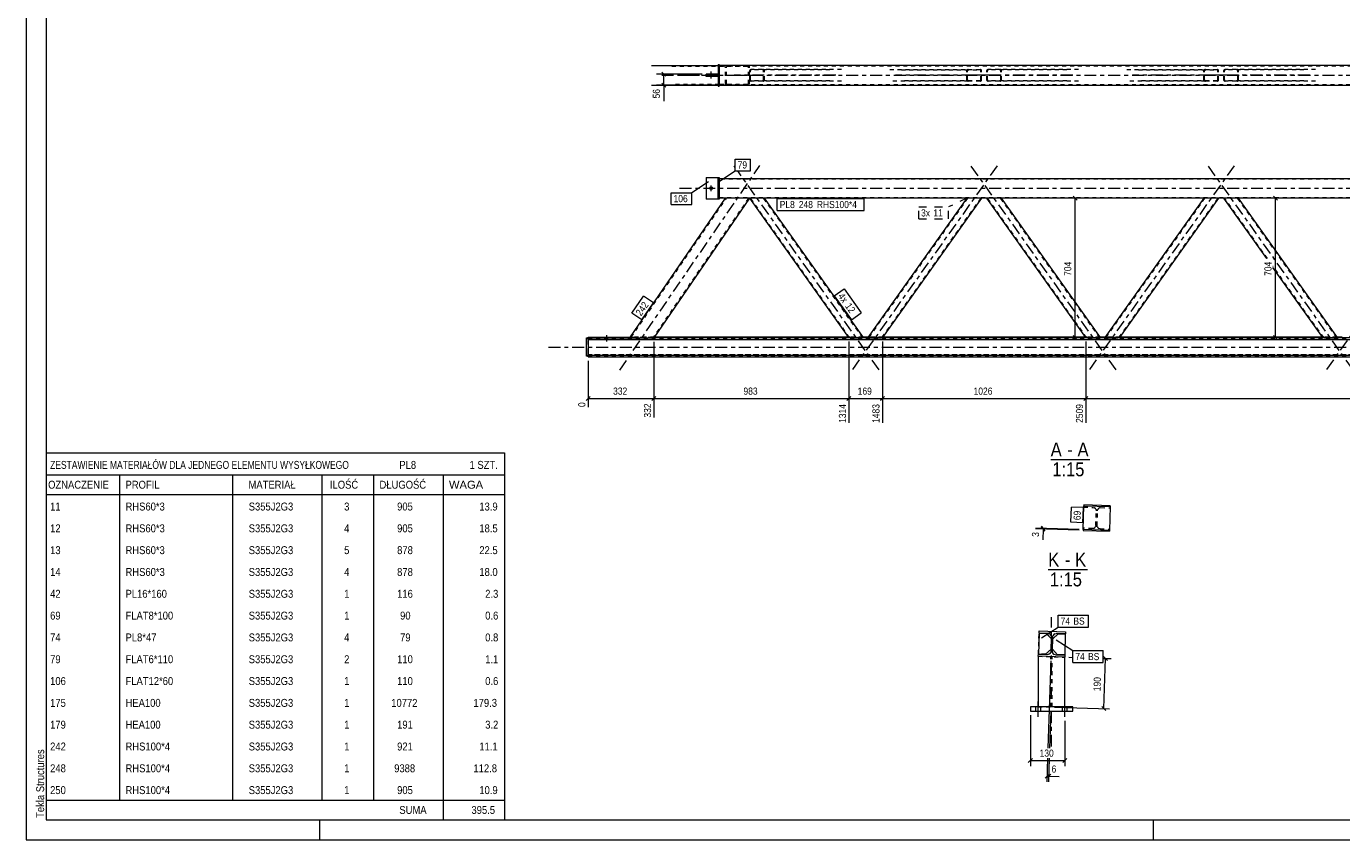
# Model space of a CAD drawing. Header units: millimetres. Extents: x 0 to 914, y 0 to 420.
# Tile 1 of 9: x 0 to 331, y 0 to 205. Entities that reach past the tile are written whole.
import ezdxf

# ---------------------------------------------------------------- set-up
doc = ezdxf.new("R2010")
doc.units = ezdxf.units.MM
for name, pattern in [('XKITLINE00', [0]), ('XKITLINE01', [4, 1, -1, 1, -1]), ('XKITLINE02', [4, 2, -2]), ('XKITLINE03', [6, 3, -1, 1, -1])]:
    doc.linetypes.add(name, pattern=pattern)
for name, color, linetype, lineweight in [('Arkusz rysunku', 3, 'Continuous', 0), ('Element', 2, 'Continuous', 0), ('Inny typ obiektu', 7, 'Continuous', 0), ('Wymiar', 4, 'Continuous', 0), ('Znak elementu', 2, 'Continuous', 0), ('Śruba', 3, 'Continuous', 0)]:
    doc.layers.add(name, color=color, linetype=linetype, lineweight=lineweight)
doc.styles.add('ARIAL', font='ARIAL.TTF')

msp = doc.modelspace()

# ---------------------------------------------------------------- linework, layer by layer
at = {"layer": 'Arkusz rysunku', "linetype": 'XKITLINE00', "lineweight": 0}
for p, q in [((0, 420), (0, 0)), ((5, 415), (5, 5)), ((5, 5), (909, 5)), ((74, 0), (74, 5)), ((284, 0), (284, 5)), ((0, 0), (914, 0))]:
    msp.add_line(p, q, dxfattribs=at)
at = {"layer": 'Element', "linetype": 'XKITLINE00', "lineweight": 0}
for p, q in [((157.56, 195.22), (174.32, 195.22)), ((171.32, 192.42), (171.32, 193.02)), ((174.32, 193.02), (171.32, 193.02)), ((174.32, 192.42), (171.32, 192.42)), ((174.32, 195.47), (174.62, 195.47)), ((174.32, 195.47), (174.32, 189.97)), ((174.32, 193.02), (174.32, 192.42)), ((174.62, 195.47), (174.62, 189.97)), ((644, 195.22), (174.62, 195.22)), ((157.56, 190.22), (174.32, 190.22)), ((174.32, 189.97), (174.62, 189.97)), ((181.75, 190.22), (174.62, 190.22)), ((174.62, 190.22), (644, 190.22)), ((176.65, 190.22), (176.66, 190.22)), ((181.75, 190.22), (181.77, 190.22)), ((171.32, 166.99), (171.32, 161.49)), ((171.32, 166.99), (174.32, 166.99)), ((174.32, 166.99), (174.62, 166.99)), ((174.32, 161.49), (174.32, 166.99)), ((174.62, 166.99), (174.62, 161.49)), ((174.62, 166.74), (644, 166.74)), ((152.1, 126.55), (176.18, 161.74)), ((182.24, 161.74), (158.16, 126.55)), ((174.32, 161.49), (171.32, 161.49)), ((174.62, 161.49), (174.32, 161.49)), ((176.18, 161.74), (174.62, 161.74)), ((176.18, 161.74), (176.18, 161.74)), ((182.24, 161.74), (176.18, 161.74)), ((182.24, 161.74), (182.24, 161.74)), ((636.32, 161.74), (182.24, 161.74)), ((207.27, 126.58), (182.3, 161.74)), ((210.95, 126.58), (185.98, 161.74)), ((237, 161.74), (212.04, 126.58)), ((240.68, 161.74), (215.72, 126.58)), ((266.99, 126.58), (242.03, 161.74)), ((270.67, 126.58), (245.71, 161.74)), ((296.73, 161.74), (271.77, 126.58)), ((300.41, 161.74), (275.45, 126.58)), ((312.56, 146.52), (301.76, 161.74)), ((330.4, 126.58), (305.44, 161.74)), ((326.72, 126.58), (314.14, 144.3)), ((141.18, 121.89), (141.18, 126.55)), ((141.18, 126.55), (141.58, 126.55)), ((141.18, 126.39), (141.58, 126.39)), ((141.58, 126.14), (141.58, 126.7)), ((141.58, 126.7), (152.2, 126.7)), ((141.58, 126.54), (152.57, 126.54)), ((141.58, 126.39), (141.58, 121.89)), ((141.58, 126.14), (680.18, 126.14)), ((152.13, 126.55), (152.1, 126.55)), ((152.23, 126.55), (152.13, 126.55)), ((152.39, 126.54), (152.23, 126.55)), ((152.57, 126.54), (152.39, 126.54)), ((152.57, 126.54), (157.66, 126.54)), ((152.57, 126.54), (157.66, 126.54)), ((157.85, 126.54), (157.66, 126.54)), ((659.69, 126.54), (157.67, 126.54)), ((158.01, 126.55), (157.85, 126.54)), ((158.12, 126.55), (158.01, 126.55)), ((158.16, 126.55), (158.12, 126.55)), ((207.18, 126.7), (158.25, 126.7)), ((207.3, 126.58), (207.27, 126.58)), ((207.38, 126.58), (207.3, 126.58)), ((207.5, 126.57), (207.38, 126.58)), ((207.64, 126.57), (207.5, 126.57)), ((207.64, 126.57), (210.58, 126.57)), ((210.72, 126.57), (210.58, 126.57)), ((210.84, 126.58), (210.72, 126.57)), ((210.92, 126.58), (210.84, 126.58)), ((212.12, 126.7), (210.86, 126.7)), ((210.95, 126.58), (210.92, 126.58)), ((212.07, 126.58), (212.04, 126.58)), ((212.14, 126.58), (212.07, 126.58)), ((212.26, 126.57), (212.14, 126.58)), ((212.4, 126.57), (212.26, 126.57)), ((212.4, 126.57), (215.34, 126.57)), ((215.49, 126.57), (215.34, 126.57)), ((215.61, 126.58), (215.49, 126.57)), ((215.69, 126.58), (215.61, 126.58)), ((215.72, 126.58), (215.69, 126.58)), ((266.91, 126.7), (215.8, 126.7)), ((267.02, 126.58), (266.99, 126.58)), ((267.11, 126.58), (267.02, 126.58)), ((267.23, 126.57), (267.11, 126.58)), ((267.37, 126.57), (267.23, 126.57)), ((267.37, 126.57), (270.31, 126.57)), ((270.45, 126.57), (270.31, 126.57)), ((270.57, 126.58), (270.45, 126.57)), ((270.65, 126.58), (270.57, 126.58)), ((271.85, 126.7), (270.59, 126.7)), ((270.67, 126.58), (270.65, 126.58)), ((271.79, 126.58), (271.77, 126.58)), ((271.87, 126.58), (271.79, 126.58)), ((271.99, 126.57), (271.87, 126.58)), ((272.13, 126.57), (271.99, 126.57)), ((272.13, 126.57), (275.07, 126.57)), ((275.21, 126.57), (275.07, 126.57)), ((275.33, 126.58), (275.21, 126.57)), ((275.42, 126.58), (275.33, 126.58)), ((275.45, 126.58), (275.42, 126.58)), ((326.64, 126.7), (275.53, 126.7)), ((326.75, 126.58), (326.72, 126.58)), ((326.83, 126.58), (326.75, 126.58)), ((326.96, 126.57), (326.83, 126.58)), ((327.1, 126.57), (326.96, 126.57)), ((327.1, 126.57), (330.04, 126.57)), ((330.18, 126.57), (330.04, 126.57)), ((330.3, 126.58), (330.18, 126.57)), ((330.38, 126.58), (330.3, 126.58)), ((331.58, 126.7), (330.32, 126.7)), ((330.4, 126.58), (330.38, 126.58)), ((141.58, 121.89), (141.18, 121.89)), ((141.58, 121.74), (141.58, 122.14)), ((141.58, 122.14), (680.18, 122.14)), ((141.58, 121.74), (680.18, 121.74)), ((266.28, 78.19), (266.47, 84.19)), ((266.48, 84.39), (266.47, 84.19)), ((266.47, 84.19), (273.14, 83.98)), ((273.14, 84.18), (266.48, 84.39)), ((273.14, 83.98), (272.95, 77.98)), ((273.14, 84.18), (273.14, 83.98)), ((272.95, 77.98), (266.28, 78.19)), ((266.28, 78.19), (266.28, 77.99)), ((266.28, 77.99), (272.94, 77.78)), ((272.95, 77.98), (272.94, 77.78)), ((255.22, 52.07), (255.05, 46.8)), ((255.19, 52.1), (255.2, 52.63)), ((255.19, 52.1), (255.2, 52.63)), ((257.55, 52.03), (255.19, 52.1)), ((257.55, 52.03), (255.19, 52.1)), ((255.2, 52.63), (261.87, 52.42)), ((255.2, 52.63), (261.87, 52.42)), ((255.22, 52.07), (257.02, 52.01)), ((257.02, 52.01), (258.31, 50.64)), ((257.55, 52.03), (257.86, 51.96)), ((257.55, 52.03), (257.86, 51.96)), ((258.21, 47.47), (258.33, 51.2)), ((258.21, 47.47), (258.33, 51.2)), ((258.27, 51.51), (258.33, 51.2)), ((258.27, 51.51), (258.33, 51.2)), ((258.54, 47.46), (258.66, 51.19)), ((258.54, 47.46), (258.66, 51.19)), ((258.64, 50.63), (260.02, 51.92)), ((258.66, 51.19), (258.73, 51.5)), ((258.66, 51.19), (258.73, 51.5)), ((259.18, 51.91), (259.48, 51.97)), ((259.18, 51.91), (259.48, 51.97)), ((261.85, 51.89), (259.48, 51.97)), ((261.85, 51.89), (259.48, 51.97)), ((260.02, 51.92), (261.81, 51.86)), ((261.81, 51.86), (261.65, 46.6)), ((261.87, 52.42), (261.85, 51.89)), ((261.87, 52.42), (261.85, 51.89)), ((255, 46.24), (255.02, 46.77)), ((255, 46.24), (255.02, 46.77)), ((255.02, 46.77), (257.38, 46.7)), ((255.02, 46.77), (257.38, 46.7)), ((255.05, 46.8), (256.85, 46.75)), ((258.23, 48.04), (256.85, 46.75)), ((257.69, 46.75), (257.38, 46.7)), ((257.69, 46.75), (257.38, 46.7)), ((258.21, 47.47), (258.14, 47.17)), ((258.21, 47.47), (258.14, 47.17)), ((258.59, 47.15), (258.54, 47.46)), ((258.59, 47.15), (258.54, 47.46)), ((259.85, 46.65), (258.56, 48.03)), ((259.32, 46.64), (259.01, 46.71)), ((259.32, 46.64), (259.01, 46.71)), ((259.32, 46.64), (261.68, 46.56)), ((259.32, 46.64), (261.68, 46.56)), ((261.65, 46.6), (259.85, 46.65)), ((261.68, 46.56), (261.67, 46.03)), ((261.68, 46.56), (261.67, 46.03)), ((261.67, 46.03), (255, 46.24)), ((261.67, 46.03), (255, 46.24)), ((255, 46.24), (255, 46.24)), ((255, 46.24), (255, 33.48)), ((261.67, 46.03), (261.67, 46.03)), ((261.67, 33.48), (261.67, 46.03)), ((263.67, 33.48), (253, 33.48)), ((253, 33.48), (253, 32.41)), ((263.67, 32.41), (263.67, 33.48)), ((253, 32.41), (263.67, 32.41))]:
    msp.add_line(p, q, dxfattribs=at)
at = {"layer": 'Element', "linetype": 'XKITLINE03', "lineweight": 0}
for p, q in [((160.11, 192.72), (184.85, 192.72)), ((164.62, 192.72), (654, 192.72)), ((203.96, 192.72), (178.35, 192.72)), ((244.63, 192.72), (219.03, 192.72)), ((263.68, 192.72), (238.08, 192.72)), ((304.36, 192.72), (278.76, 192.72)), ((323.41, 192.72), (297.81, 192.72)), ((149.52, 118.37), (184.85, 169.99)), ((178.64, 169.5), (178.35, 169.9)), ((244.63, 169.9), (208.12, 118.47)), ((274.6, 118.47), (238.08, 169.9)), ((304.36, 169.9), (267.84, 118.47)), ((334.32, 118.47), (297.81, 169.9)), ((364.09, 169.9), (327.57, 118.47)), ((214.87, 118.47), (179.26, 168.62)), ((164.62, 164.24), (654, 164.24)), ((131.58, 124.22), (690.18, 124.22)), ((269.71, 81.08), (269.71, 81.08)), ((258.33, 23.48), (258.33, 56.13)), ((258.43, 49.33), (258.43, 49.33))]:
    msp.add_line(p, q, dxfattribs=at)
at = {"layer": 'Element', "linetype": 'XKITLINE01', "lineweight": 0}
for p, q in [((162.65, 195.02), (181.75, 195.02)), ((181.75, 195.22), (174.32, 195.22)), ((174.32, 192.42), (174.32, 193.02)), ((174.62, 195.22), (174.62, 190.22)), ((644, 195.02), (174.62, 195.02)), ((176.21, 194.96), (176.18, 194.82)), ((176.18, 190.62), (176.18, 194.82)), ((176.21, 194.97), (176.21, 194.96)), ((176.42, 194.82), (176.44, 194.9)), ((176.42, 190.62), (176.42, 194.82)), ((176.44, 194.9), (176.49, 194.96)), ((176.49, 195.19), (176.48, 195.19)), ((176.66, 195.22), (176.49, 195.19)), ((176.49, 194.96), (176.52, 194.98)), ((176.52, 194.98), (176.57, 195)), ((176.57, 195), (176.66, 195.02)), ((181.94, 195.19), (181.75, 195.22)), ((181.75, 195.02), (181.84, 195)), ((181.84, 195), (181.92, 194.96)), ((181.92, 194.96), (181.97, 194.9)), ((181.97, 194.9), (181.99, 194.82)), ((181.99, 190.62), (181.99, 194.82)), ((182.2, 194.96), (182.2, 194.97)), ((182.24, 194.82), (182.2, 194.96)), ((182.24, 190.62), (182.24, 194.82)), ((182.33, 194.03), (182.3, 193.92)), ((182.3, 191.52), (182.3, 193.92)), ((182.41, 194.13), (182.33, 194.03)), ((182.53, 194.2), (182.41, 194.13)), ((182.49, 193.92), (182.5, 193.98)), ((182.49, 191.52), (182.49, 193.92)), ((182.5, 193.98), (182.54, 194.03)), ((182.67, 194.22), (182.53, 194.2)), ((182.54, 194.03), (182.6, 194.06)), ((182.6, 194.06), (182.67, 194.07)), ((205.43, 194.22), (182.67, 194.22)), ((202.49, 194.07), (182.67, 194.07)), ((185.76, 194.2), (185.62, 194.22)), ((185.62, 194.07), (185.69, 194.06)), ((185.69, 194.06), (185.75, 194.03)), ((185.75, 194.03), (185.79, 193.98)), ((185.88, 194.13), (185.76, 194.2)), ((185.79, 193.98), (185.8, 193.92)), ((185.8, 191.52), (185.8, 193.92)), ((185.96, 194.03), (185.88, 194.13)), ((185.98, 193.92), (185.96, 194.03)), ((185.98, 191.52), (185.98, 193.92)), ((217.56, 194.22), (237.37, 194.22)), ((220.5, 194.07), (240.32, 194.07)), ((237.03, 194.03), (237, 193.92)), ((237, 191.52), (237, 193.92)), ((237.11, 194.13), (237.03, 194.03)), ((237.23, 194.2), (237.11, 194.13)), ((237.19, 193.92), (237.2, 193.98)), ((237.19, 191.52), (237.19, 193.92)), ((237.2, 193.98), (237.24, 194.03)), ((237.37, 194.22), (237.23, 194.2)), ((237.24, 194.03), (237.3, 194.06)), ((237.3, 194.06), (237.37, 194.07)), ((237.37, 194.22), (240.32, 194.22)), ((240.32, 194.07), (237.37, 194.07)), ((240.46, 194.2), (240.32, 194.22)), ((240.32, 194.07), (240.39, 194.06)), ((240.39, 194.06), (240.45, 194.03)), ((240.45, 194.03), (240.49, 193.98)), ((240.58, 194.13), (240.46, 194.2)), ((240.49, 193.98), (240.5, 193.92)), ((240.5, 191.52), (240.5, 193.92)), ((240.66, 194.03), (240.58, 194.13)), ((240.68, 193.92), (240.66, 194.03)), ((240.68, 191.52), (240.68, 193.92)), ((242.06, 194.03), (242.03, 193.92)), ((242.03, 191.52), (242.03, 193.92)), ((242.14, 194.13), (242.06, 194.03)), ((242.26, 194.2), (242.14, 194.13)), ((242.21, 193.92), (242.23, 193.98)), ((242.21, 191.52), (242.21, 193.92)), ((242.23, 193.98), (242.27, 194.03)), ((242.4, 194.22), (242.26, 194.2)), ((242.27, 194.03), (242.33, 194.06)), ((242.33, 194.06), (242.4, 194.07)), ((265.16, 194.22), (242.4, 194.22)), ((262.21, 194.07), (242.4, 194.07)), ((245.48, 194.2), (245.34, 194.22)), ((245.34, 194.07), (245.41, 194.06)), ((245.41, 194.06), (245.47, 194.03)), ((245.47, 194.03), (245.51, 193.98)), ((245.6, 194.13), (245.48, 194.2)), ((245.51, 193.98), (245.52, 193.92)), ((245.52, 191.52), (245.52, 193.92)), ((245.68, 194.03), (245.6, 194.13)), ((245.71, 193.92), (245.68, 194.03)), ((245.71, 191.52), (245.71, 193.92)), ((277.28, 194.22), (297.1, 194.22)), ((280.23, 194.07), (300.04, 194.07)), ((296.76, 194.03), (296.73, 193.92)), ((296.73, 191.52), (296.73, 193.92)), ((296.84, 194.13), (296.76, 194.03)), ((296.96, 194.2), (296.84, 194.13)), ((296.91, 193.92), (296.93, 193.98)), ((296.91, 191.52), (296.91, 193.92)), ((296.93, 193.98), (296.97, 194.03)), ((297.1, 194.22), (296.96, 194.2)), ((296.97, 194.03), (297.03, 194.06)), ((297.03, 194.06), (297.1, 194.07)), ((297.1, 194.22), (300.04, 194.22)), ((300.04, 194.07), (297.1, 194.07)), ((300.18, 194.2), (300.04, 194.22)), ((300.04, 194.07), (300.11, 194.06)), ((300.11, 194.06), (300.17, 194.03)), ((300.17, 194.03), (300.21, 193.98)), ((300.3, 194.13), (300.18, 194.2)), ((300.21, 193.98), (300.23, 193.92)), ((300.23, 191.52), (300.23, 193.92)), ((300.38, 194.03), (300.3, 194.13)), ((300.41, 193.92), (300.38, 194.03)), ((300.41, 191.52), (300.41, 193.92)), ((301.78, 194.03), (301.76, 193.92)), ((301.76, 191.52), (301.76, 193.92)), ((301.86, 194.13), (301.78, 194.03)), ((301.98, 194.2), (301.86, 194.13)), ((301.94, 193.92), (301.95, 193.98)), ((301.94, 191.52), (301.94, 193.92)), ((301.95, 193.98), (301.99, 194.03)), ((302.12, 194.22), (301.98, 194.2)), ((301.99, 194.03), (302.05, 194.06)), ((302.05, 194.06), (302.12, 194.07)), ((324.88, 194.22), (302.12, 194.22)), ((321.94, 194.07), (302.12, 194.07)), ((305.21, 194.2), (305.07, 194.22)), ((305.07, 194.07), (305.14, 194.06)), ((305.14, 194.06), (305.2, 194.03)), ((305.2, 194.03), (305.24, 193.98)), ((305.33, 194.13), (305.21, 194.2)), ((305.24, 193.98), (305.25, 193.92)), ((305.25, 191.52), (305.25, 193.92)), ((305.41, 194.03), (305.33, 194.13)), ((305.44, 193.92), (305.41, 194.03)), ((305.44, 191.52), (305.44, 193.92)), ((174.62, 190.42), (162.65, 190.42)), ((174.32, 190.22), (174.62, 190.22)), ((181.75, 190.42), (174.62, 190.42)), ((174.62, 190.42), (644, 190.42)), ((176.18, 190.62), (176.19, 190.55)), ((176.19, 190.55), (176.21, 190.47)), ((176.44, 190.54), (176.42, 190.62)), ((176.49, 190.48), (176.44, 190.54)), ((176.48, 190.25), (176.65, 190.22)), ((176.57, 190.43), (176.49, 190.48)), ((176.66, 190.42), (176.57, 190.43)), ((181.84, 190.43), (181.75, 190.42)), ((181.77, 190.22), (181.94, 190.25)), ((181.92, 190.48), (181.84, 190.43)), ((181.97, 190.54), (181.92, 190.48)), ((181.99, 190.62), (181.97, 190.54)), ((182.2, 190.47), (182.22, 190.55)), ((182.22, 190.55), (182.24, 190.62)), ((182.3, 191.52), (182.33, 191.4)), ((182.33, 191.4), (182.41, 191.31)), ((182.41, 191.31), (182.53, 191.24)), ((182.5, 191.46), (182.49, 191.52)), ((182.54, 191.41), (182.5, 191.46)), ((182.53, 191.24), (182.67, 191.22)), ((182.6, 191.38), (182.54, 191.41)), ((182.67, 191.37), (182.6, 191.38)), ((202.49, 191.37), (182.67, 191.37)), ((205.43, 191.22), (182.67, 191.22)), ((185.69, 191.38), (185.62, 191.37)), ((185.62, 191.22), (185.76, 191.24)), ((185.75, 191.41), (185.69, 191.38)), ((185.79, 191.46), (185.75, 191.41)), ((185.76, 191.24), (185.88, 191.31)), ((185.8, 191.52), (185.79, 191.46)), ((185.88, 191.31), (185.96, 191.4)), ((185.96, 191.4), (185.98, 191.52)), ((237.37, 191.22), (217.56, 191.22)), ((240.32, 191.37), (220.5, 191.37)), ((237, 191.52), (237.03, 191.4)), ((237.03, 191.4), (237.11, 191.31)), ((237.11, 191.31), (237.23, 191.24)), ((237.2, 191.46), (237.19, 191.52)), ((237.24, 191.41), (237.2, 191.46)), ((237.23, 191.24), (237.37, 191.22)), ((237.3, 191.38), (237.24, 191.41)), ((237.37, 191.37), (237.3, 191.38)), ((237.37, 191.37), (240.32, 191.37)), ((240.32, 191.22), (237.37, 191.22)), ((240.39, 191.38), (240.32, 191.37)), ((240.32, 191.22), (240.46, 191.24)), ((240.45, 191.41), (240.39, 191.38)), ((240.49, 191.46), (240.45, 191.41)), ((240.46, 191.24), (240.58, 191.31)), ((240.5, 191.52), (240.49, 191.46)), ((240.58, 191.31), (240.66, 191.4)), ((240.66, 191.4), (240.68, 191.52)), ((242.03, 191.52), (242.06, 191.4)), ((242.06, 191.4), (242.14, 191.31)), ((242.14, 191.31), (242.26, 191.24)), ((242.23, 191.46), (242.21, 191.52)), ((242.27, 191.41), (242.23, 191.46)), ((242.26, 191.24), (242.4, 191.22)), ((242.33, 191.38), (242.27, 191.41)), ((242.4, 191.37), (242.33, 191.38)), ((262.21, 191.37), (242.4, 191.37)), ((265.16, 191.22), (242.4, 191.22)), ((245.41, 191.38), (245.34, 191.37)), ((245.34, 191.22), (245.48, 191.24)), ((245.47, 191.41), (245.41, 191.38)), ((245.51, 191.46), (245.47, 191.41)), ((245.48, 191.24), (245.6, 191.31)), ((245.52, 191.52), (245.51, 191.46)), ((245.6, 191.31), (245.68, 191.4)), ((245.68, 191.4), (245.71, 191.52)), ((297.1, 191.22), (277.28, 191.22)), ((300.04, 191.37), (280.23, 191.37)), ((296.73, 191.52), (296.76, 191.4)), ((296.76, 191.4), (296.84, 191.31)), ((296.84, 191.31), (296.96, 191.24)), ((296.93, 191.46), (296.91, 191.52)), ((296.97, 191.41), (296.93, 191.46)), ((296.96, 191.24), (297.1, 191.22)), ((297.03, 191.38), (296.97, 191.41)), ((297.1, 191.37), (297.03, 191.38)), ((297.1, 191.37), (300.04, 191.37)), ((300.04, 191.22), (297.1, 191.22)), ((300.11, 191.38), (300.04, 191.37)), ((300.04, 191.22), (300.18, 191.24)), ((300.17, 191.41), (300.11, 191.38)), ((300.21, 191.46), (300.17, 191.41)), ((300.18, 191.24), (300.3, 191.31)), ((300.23, 191.52), (300.21, 191.46)), ((300.3, 191.31), (300.38, 191.4)), ((300.38, 191.4), (300.41, 191.52)), ((301.76, 191.52), (301.78, 191.4)), ((301.78, 191.4), (301.86, 191.31)), ((301.86, 191.31), (301.98, 191.24)), ((301.95, 191.46), (301.94, 191.52)), ((301.99, 191.41), (301.95, 191.46)), ((301.98, 191.24), (302.12, 191.22)), ((302.05, 191.38), (301.99, 191.41)), ((302.12, 191.37), (302.05, 191.38)), ((321.94, 191.37), (302.12, 191.37)), ((324.88, 191.22), (302.12, 191.22)), ((305.14, 191.38), (305.07, 191.37)), ((305.07, 191.22), (305.21, 191.24)), ((305.2, 191.41), (305.14, 191.38)), ((305.24, 191.46), (305.2, 191.41)), ((305.21, 191.24), (305.33, 191.31)), ((305.25, 191.52), (305.24, 191.46)), ((305.33, 191.31), (305.41, 191.4)), ((305.41, 191.4), (305.44, 191.52)), ((174.32, 166.99), (174.32, 161.49)), ((174.62, 161.74), (174.62, 166.74)), ((644, 166.54), (174.62, 166.54)), ((152.43, 126.69), (176.42, 161.74)), ((181.99, 161.74), (158, 126.69)), ((174.62, 161.94), (644, 161.94)), ((176.18, 161.74), (176.21, 161.74)), ((182.24, 161.74), (176.18, 161.74)), ((176.32, 161.74), (176.21, 161.74)), ((176.42, 161.74), (176.42, 161.74)), ((176.48, 161.74), (176.44, 161.74)), ((181.75, 161.74), (181.75, 161.74)), ((181.99, 161.74), (181.99, 161.74)), ((182.24, 161.74), (182.24, 161.74)), ((185.98, 161.74), (182.3, 161.74)), ((207.45, 126.58), (182.49, 161.74)), ((210.76, 126.58), (185.8, 161.74)), ((237.19, 161.74), (212.28, 126.66)), ((240.5, 161.74), (215.59, 126.66)), ((240.68, 161.74), (237, 161.74)), ((245.71, 161.74), (242.03, 161.74)), ((267.18, 126.58), (242.21, 161.74)), ((270.49, 126.58), (245.52, 161.74)), ((296.91, 161.74), (272.01, 126.66)), ((300.23, 161.74), (275.32, 126.66)), ((300.41, 161.74), (296.73, 161.74)), ((305.44, 161.74), (301.76, 161.74)), ((312.75, 146.52), (301.94, 161.74)), ((330.22, 126.58), (305.25, 161.74)), ((326.91, 126.58), (314.14, 144.56)), ((141.18, 126.55), (141.18, 126.39)), ((141.58, 126.55), (141.58, 126.39)), ((141.58, 126.3), (680.18, 126.3)), ((141.58, 122.82), (141.58, 126.24)), ((141.58, 126.2), (680.18, 126.2)), ((152.1, 126.55), (152.19, 126.69)), ((152.19, 126.69), (152.23, 126.69)), ((158.25, 126.7), (152.2, 126.7)), ((152.23, 126.69), (152.34, 126.69)), ((152.34, 126.69), (152.49, 126.7)), ((152.34, 126.55), (152.43, 126.69)), ((152.34, 126.55), (152.36, 126.55)), ((152.36, 126.55), (152.41, 126.55)), ((152.41, 126.55), (152.48, 126.55)), ((152.45, 126.69), (152.43, 126.69)), ((152.5, 126.69), (152.45, 126.69)), ((152.48, 126.55), (152.58, 126.55)), ((152.49, 126.7), (152.68, 126.7)), ((152.58, 126.69), (152.5, 126.69)), ((152.57, 126.54), (152.57, 126.54)), ((152.68, 126.69), (152.58, 126.69)), ((152.58, 126.55), (157.67, 126.55)), ((152.68, 126.7), (157.77, 126.7)), ((152.68, 126.69), (157.77, 126.69)), ((157.66, 126.54), (157.67, 126.54)), ((157.67, 126.55), (157.76, 126.55)), ((157.76, 126.55), (157.84, 126.55)), ((157.77, 126.7), (157.95, 126.7)), ((157.86, 126.69), (157.77, 126.69)), ((157.84, 126.55), (157.89, 126.55)), ((157.94, 126.69), (157.86, 126.69)), ((157.89, 126.55), (157.91, 126.55)), ((158, 126.69), (157.91, 126.55)), ((157.99, 126.69), (157.94, 126.69)), ((157.95, 126.7), (158.11, 126.69)), ((158, 126.69), (157.99, 126.69)), ((158.11, 126.69), (158.21, 126.69)), ((158.16, 126.55), (158.25, 126.69)), ((158.21, 126.69), (158.25, 126.69)), ((210.86, 126.7), (207.18, 126.7)), ((207.21, 126.66), (207.24, 126.66)), ((207.24, 126.66), (207.32, 126.66)), ((207.32, 126.66), (207.43, 126.67)), ((207.41, 126.66), (207.4, 126.66)), ((207.45, 126.66), (207.41, 126.66)), ((207.43, 126.67), (207.57, 126.67)), ((207.51, 126.66), (207.45, 126.66)), ((207.45, 126.58), (207.47, 126.58)), ((207.47, 126.58), (207.51, 126.58)), ((207.58, 126.66), (207.51, 126.66)), ((207.51, 126.58), (207.57, 126.58)), ((207.57, 126.67), (210.52, 126.67)), ((207.57, 126.58), (207.64, 126.58)), ((207.58, 126.66), (210.52, 126.66)), ((207.64, 126.58), (210.58, 126.58)), ((210.52, 126.67), (210.66, 126.67)), ((210.59, 126.66), (210.52, 126.66)), ((210.58, 126.58), (210.65, 126.58)), ((210.65, 126.66), (210.59, 126.66)), ((210.69, 126.66), (210.65, 126.66)), ((210.65, 126.58), (210.71, 126.58)), ((210.66, 126.67), (210.78, 126.66)), ((210.71, 126.66), (210.69, 126.66)), ((210.71, 126.58), (210.75, 126.58)), ((210.75, 126.58), (210.76, 126.58)), ((210.78, 126.66), (210.86, 126.66)), ((210.86, 126.66), (210.89, 126.66)), ((212.04, 126.58), (212.09, 126.66)), ((212.09, 126.66), (212.12, 126.66)), ((215.8, 126.7), (212.12, 126.7)), ((212.12, 126.66), (212.21, 126.66)), ((212.21, 126.66), (212.33, 126.67)), ((212.28, 126.66), (212.22, 126.58)), ((212.22, 126.58), (212.24, 126.58)), ((212.24, 126.58), (212.28, 126.58)), ((212.29, 126.66), (212.28, 126.66)), ((212.28, 126.58), (212.33, 126.58)), ((212.33, 126.66), (212.29, 126.66)), ((212.33, 126.67), (212.47, 126.67)), ((212.39, 126.66), (212.33, 126.66)), ((212.33, 126.58), (212.4, 126.58)), ((212.46, 126.66), (212.39, 126.66)), ((212.4, 126.58), (215.35, 126.58)), ((212.46, 126.66), (215.41, 126.66)), ((212.47, 126.67), (215.41, 126.67)), ((215.35, 126.58), (215.42, 126.58)), ((215.41, 126.67), (215.55, 126.67)), ((215.48, 126.66), (215.41, 126.66)), ((215.42, 126.58), (215.48, 126.58)), ((215.54, 126.66), (215.48, 126.66)), ((215.48, 126.58), (215.52, 126.58)), ((215.52, 126.58), (215.54, 126.58)), ((215.59, 126.66), (215.54, 126.58)), ((215.58, 126.66), (215.54, 126.66)), ((215.55, 126.67), (215.67, 126.66)), ((215.59, 126.66), (215.58, 126.66)), ((215.67, 126.66), (215.75, 126.66)), ((215.72, 126.58), (215.77, 126.66)), ((215.75, 126.66), (215.77, 126.66)), ((270.59, 126.7), (266.91, 126.7)), ((266.94, 126.66), (266.97, 126.66)), ((266.97, 126.66), (267.04, 126.66)), ((267.04, 126.66), (267.16, 126.67)), ((267.14, 126.66), (267.12, 126.66)), ((267.18, 126.66), (267.14, 126.66)), ((267.16, 126.67), (267.3, 126.67)), ((267.23, 126.66), (267.18, 126.66)), ((267.18, 126.58), (267.19, 126.58)), ((267.19, 126.58), (267.23, 126.58)), ((267.31, 126.66), (267.23, 126.66)), ((267.23, 126.58), (267.29, 126.58)), ((267.29, 126.58), (267.37, 126.58)), ((267.3, 126.67), (270.25, 126.67)), ((267.31, 126.66), (270.25, 126.66)), ((267.37, 126.58), (270.31, 126.58)), ((270.25, 126.67), (270.39, 126.67)), ((270.32, 126.66), (270.25, 126.66)), ((270.31, 126.58), (270.38, 126.58)), ((270.38, 126.66), (270.32, 126.66)), ((270.42, 126.66), (270.38, 126.66)), ((270.38, 126.58), (270.44, 126.58)), ((270.39, 126.67), (270.51, 126.66)), ((270.44, 126.66), (270.42, 126.66)), ((270.44, 126.58), (270.48, 126.58)), ((270.48, 126.58), (270.49, 126.58)), ((270.51, 126.66), (270.59, 126.66)), ((270.59, 126.66), (270.62, 126.66)), ((271.77, 126.58), (271.82, 126.66)), ((271.82, 126.66), (271.85, 126.66)), ((275.53, 126.7), (271.85, 126.7)), ((271.85, 126.66), (271.93, 126.66)), ((271.93, 126.66), (272.05, 126.67)), ((272.01, 126.66), (271.95, 126.58)), ((271.95, 126.58), (271.96, 126.58)), ((271.96, 126.58), (272, 126.58)), ((272, 126.58), (272.06, 126.58)), ((272.02, 126.66), (272.01, 126.66)), ((272.06, 126.66), (272.02, 126.66)), ((272.05, 126.67), (272.2, 126.67)), ((272.12, 126.66), (272.06, 126.66)), ((272.06, 126.58), (272.13, 126.58)), ((272.19, 126.66), (272.12, 126.66)), ((272.13, 126.58), (275.08, 126.58)), ((272.19, 126.66), (275.14, 126.66)), ((272.2, 126.67), (275.14, 126.67)), ((275.08, 126.58), (275.15, 126.58)), ((275.14, 126.67), (275.28, 126.67)), ((275.21, 126.66), (275.14, 126.66)), ((275.15, 126.58), (275.21, 126.58)), ((275.27, 126.66), (275.21, 126.66)), ((275.21, 126.58), (275.25, 126.58)), ((275.25, 126.58), (275.26, 126.58)), ((275.32, 126.66), (275.26, 126.58)), ((275.3, 126.66), (275.27, 126.66)), ((275.28, 126.67), (275.4, 126.66)), ((275.32, 126.66), (275.3, 126.66)), ((275.4, 126.66), (275.48, 126.66)), ((275.45, 126.58), (275.5, 126.66)), ((275.48, 126.66), (275.5, 126.66)), ((330.32, 126.7), (326.64, 126.7)), ((326.67, 126.66), (326.69, 126.66)), ((326.69, 126.66), (326.77, 126.66)), ((326.77, 126.66), (326.89, 126.67)), ((326.87, 126.66), (326.85, 126.66)), ((326.9, 126.66), (326.87, 126.66)), ((326.89, 126.67), (327.03, 126.67)), ((326.96, 126.66), (326.9, 126.66)), ((326.91, 126.58), (326.92, 126.58)), ((326.92, 126.58), (326.96, 126.58)), ((327.03, 126.66), (326.96, 126.66)), ((326.96, 126.58), (327.02, 126.58)), ((327.02, 126.58), (327.09, 126.58)), ((327.03, 126.67), (329.97, 126.67)), ((327.03, 126.66), (329.98, 126.66)), ((327.09, 126.58), (330.04, 126.58)), ((329.97, 126.67), (330.11, 126.67)), ((330.05, 126.66), (329.98, 126.66)), ((330.04, 126.58), (330.11, 126.58)), ((330.11, 126.66), (330.05, 126.66)), ((330.11, 126.67), (330.24, 126.66)), ((330.15, 126.66), (330.11, 126.66)), ((330.11, 126.58), (330.17, 126.58)), ((330.16, 126.66), (330.15, 126.66)), ((330.17, 126.58), (330.2, 126.58)), ((330.2, 126.58), (330.22, 126.58)), ((330.24, 126.66), (330.32, 126.66)), ((330.32, 126.66), (330.35, 126.66)), ((141.58, 122.14), (141.58, 122.83)), ((141.18, 122.05), (141.58, 122.05)), ((141.58, 122.24), (141.58, 122.3)), ((141.58, 122.3), (680.18, 122.3)), ((680.18, 122.24), (141.58, 122.24)), ((141.58, 121.9), (680.18, 121.9)), ((266.47, 84.19), (266.46, 83.85)), ((266.46, 83.85), (268.83, 83.78)), ((268.83, 83.78), (269.13, 83.71)), ((269.48, 79.22), (269.6, 82.95)), ((269.55, 83.26), (269.6, 82.95)), ((269.82, 79.21), (269.93, 82.94)), ((269.93, 82.94), (270, 83.25)), ((270.45, 83.67), (270.76, 83.72)), ((270.76, 83.72), (273.12, 83.64)), ((273.14, 83.98), (273.12, 83.64)), ((266.29, 78.52), (266.28, 78.19)), ((268.66, 78.45), (266.29, 78.52)), ((268.97, 78.5), (268.66, 78.45)), ((269.48, 79.22), (269.41, 78.92)), ((269.87, 78.9), (269.82, 79.21)), ((270.59, 78.39), (270.29, 78.46)), ((270.59, 78.39), (272.96, 78.31)), ((272.96, 78.31), (272.95, 77.98)), ((255.05, 46.8), (255.22, 52.07)), ((255.22, 52.07), (257.02, 52.01)), ((257.02, 52.01), (258.31, 50.64)), ((258.31, 50.64), (258.23, 48.04)), ((258.31, 50.64), (258.23, 48.04)), ((258.56, 48.03), (258.64, 50.63)), ((258.56, 48.03), (258.64, 50.63)), ((258.64, 50.63), (260.02, 51.92)), ((260.02, 51.92), (261.81, 51.86)), ((261.81, 51.86), (261.65, 46.6)), ((256.85, 46.75), (255.05, 46.8)), ((258.23, 48.04), (256.85, 46.75)), ((259.85, 46.65), (258.56, 48.03)), ((261.65, 46.6), (259.85, 46.65)), ((255, 46.24), (261.67, 46.03)), ((258.17, 33.48), (258.17, 46.14)), ((258.5, 33.48), (258.5, 46.13)), ((255, 33.48), (261.67, 33.48))]:
    msp.add_line(p, q, dxfattribs=at)
for centre, radius, start, end in [((181.8, 194.76), 0.451, 28.3372, 72.5994), ((176.61, 190.68), 0.451, 208.3372, 252.5994), ((268.8, 82.98), 0.8, 20.7018, 65.7018), ((270.73, 82.92), 0.8, 110.7018, 155.7018), ((268.68, 79.25), 0.8, 290.7018, 335.7018), ((270.62, 79.19), 0.8, 200.7018, 245.7018)]:
    msp.add_arc(centre, radius, start, end, dxfattribs=at)
at = {"layer": 'Element', "linetype": 'XKITLINE00', "lineweight": 0}
for centre, start, end in [((257.53, 51.23), 20.7018, 65.7018), ((257.53, 51.23), 20.7018, 65.7018), ((259.46, 51.17), 110.7018, 155.7018), ((259.46, 51.17), 110.7018, 155.7018), ((257.41, 47.5), 290.7018, 335.7018), ((257.41, 47.5), 290.7018, 335.7018), ((259.34, 47.43), 200.7018, 245.7018), ((259.34, 47.43), 200.7018, 245.7018)]:
    msp.add_arc(centre, 0.8, start, end, dxfattribs=at)
at = {"layer": 'Inny typ obiektu', "linetype": 'XKITLINE00', "lineweight": 0}
for p, q in [((5, 97.5), (5, 92)), ((5, 97.5), (120.5, 97.5)), ((120.5, 97.5), (120.5, 92)), ((258.13, 95.89), (268.01, 95.89)), ((5, 92), (5, 87)), ((5, 92), (120.5, 92)), ((23.5, 92), (23.5, 87)), ((52, 87), (52, 92)), ((74.5, 92), (74.5, 87)), ((87.5, 92), (87.5, 87)), ((105, 92), (105, 87)), ((120.5, 92), (120.5, 87)), ((5, 87), (120.5, 87)), ((5, 87), (5, 81.5)), ((23.5, 87), (23.5, 81.5)), ((52, 81.5), (52, 87)), ((74.5, 87), (74.5, 81.5)), ((87.5, 87), (87.5, 81.5)), ((105, 87), (105, 81.5)), ((120.5, 87), (120.5, 81.5)), ((5, 81.5), (5, 76)), ((23.5, 81.5), (23.5, 76)), ((52, 76), (52, 81.5)), ((74.5, 81.5), (74.5, 76)), ((87.5, 81.5), (87.5, 76)), ((105, 81.5), (105, 76)), ((120.5, 81.5), (120.5, 76)), ((5, 76), (5, 70.5)), ((23.5, 76), (23.5, 70.5)), ((52, 70.5), (52, 76)), ((74.5, 76), (74.5, 70.5)), ((87.5, 76), (87.5, 70.5)), ((105, 76), (105, 70.5)), ((120.5, 76), (120.5, 70.5)), ((5, 70.5), (5, 65)), ((23.5, 70.5), (23.5, 65)), ((52, 65), (52, 70.5)), ((74.5, 70.5), (74.5, 65)), ((87.5, 70.5), (87.5, 65)), ((105, 70.5), (105, 65)), ((120.5, 70.5), (120.5, 65)), ((257.51, 68.12), (267.39, 68.12)), ((5, 65), (5, 59.5)), ((23.5, 65), (23.5, 59.5)), ((52, 59.5), (52, 65)), ((74.5, 65), (74.5, 59.5)), ((87.5, 65), (87.5, 59.5)), ((105, 65), (105, 59.5)), ((120.5, 65), (120.5, 59.5)), ((5, 59.5), (5, 54)), ((23.5, 59.5), (23.5, 54)), ((52, 54), (52, 59.5)), ((74.5, 59.5), (74.5, 54)), ((87.5, 59.5), (87.5, 54)), ((105, 59.5), (105, 54)), ((120.5, 59.5), (120.5, 54)), ((5, 54), (5, 48.5)), ((23.5, 54), (23.5, 48.5)), ((52, 48.5), (52, 54)), ((74.5, 54), (74.5, 48.5)), ((87.5, 54), (87.5, 48.5)), ((105, 54), (105, 48.5)), ((120.5, 54), (120.5, 48.5)), ((5, 48.5), (5, 43)), ((23.5, 48.5), (23.5, 43)), ((52, 43), (52, 48.5)), ((74.5, 48.5), (74.5, 43)), ((87.5, 48.5), (87.5, 43)), ((105, 48.5), (105, 43)), ((120.5, 48.5), (120.5, 43)), ((5, 43), (5, 37.5)), ((23.5, 43), (23.5, 37.5)), ((52, 37.5), (52, 43)), ((74.5, 43), (74.5, 37.5)), ((87.5, 43), (87.5, 37.5)), ((105, 43), (105, 37.5)), ((120.5, 43), (120.5, 37.5)), ((5, 37.5), (5, 32)), ((23.5, 37.5), (23.5, 32)), ((52, 32), (52, 37.5)), ((74.5, 37.5), (74.5, 32)), ((87.5, 37.5), (87.5, 32)), ((105, 37.5), (105, 32)), ((120.5, 37.5), (120.5, 32)), ((5, 32), (5, 26.5)), ((23.5, 32), (23.5, 26.5)), ((52, 26.5), (52, 32)), ((74.5, 32), (74.5, 26.5)), ((87.5, 32), (87.5, 26.5)), ((105, 32), (105, 26.5)), ((120.5, 32), (120.5, 26.5)), ((5, 26.5), (5, 21)), ((23.5, 26.5), (23.5, 21)), ((52, 21), (52, 26.5)), ((74.5, 26.5), (74.5, 21)), ((87.5, 26.5), (87.5, 21)), ((105, 26.5), (105, 21)), ((120.5, 26.5), (120.5, 21)), ((5, 21), (5, 15.5)), ((23.5, 21), (23.5, 15.5)), ((52, 15.5), (52, 21)), ((74.5, 21), (74.5, 15.5)), ((87.5, 21), (87.5, 15.5)), ((105, 21), (105, 15.5)), ((120.5, 21), (120.5, 15.5)), ((5, 15.5), (5, 10)), ((23.5, 15.5), (23.5, 10)), ((52, 10), (52, 15.5)), ((74.5, 15.5), (74.5, 10)), ((87.5, 15.5), (87.5, 10)), ((105, 15.5), (105, 10)), ((120.5, 15.5), (120.5, 10)), ((5, 10), (5, 5)), ((5, 10), (120.5, 10)), ((105, 10), (105, 5)), ((120.5, 10), (120.5, 5)), ((5, 5), (120.5, 5))]:
    msp.add_line(p, q, dxfattribs=at)
at = {"layer": 'Wymiar', "linetype": 'XKITLINE00', "lineweight": 0}
for p, q in [((170.32, 193.02), (158.76, 193.02)), ((160.11, 193.53), (161.13, 192.51)), ((160.62, 190.22), (160.62, 193.02)), ((173.62, 190.22), (158.76, 190.22)), ((160.11, 190.73), (161.13, 189.71)), ((160.62, 190.22), (160.62, 186.2)), ((160.62, 190.22), (160.62, 186.2)), ((274.44, 161.74), (262.43, 161.74)), ((263.78, 162.25), (264.8, 161.23)), ((264.29, 126.57), (264.29, 161.74)), ((325.73, 161.74), (312.88, 161.74)), ((314.23, 162.25), (315.25, 161.23)), ((314.74, 126.57), (314.74, 161.74)), ((274.44, 126.57), (262.43, 126.57)), ((263.78, 127.08), (264.8, 126.06)), ((334.17, 126.57), (312.88, 126.57)), ((314.23, 127.08), (315.25, 126.06)), ((158.15, 125.54), (158.15, 106.42)), ((158.15, 125.54), (158.15, 106.42)), ((207.27, 125.57), (207.27, 105.08)), ((207.27, 125.57), (207.27, 105.08)), ((215.71, 125.57), (215.71, 105.08)), ((215.71, 125.57), (215.71, 105.08)), ((267, 125.57), (267, 105.08)), ((267, 125.57), (267, 105.08)), ((141.58, 120.74), (141.58, 109.09)), ((142.08, 111.75), (141.07, 110.73)), ((141.58, 111.24), (158.15, 111.24)), ((158.66, 111.75), (157.64, 110.73)), ((158.66, 111.75), (157.69, 110.78)), ((158.15, 111.24), (207.27, 111.24)), ((207.78, 111.75), (206.76, 110.73)), ((207.78, 111.75), (206.81, 110.78)), ((207.27, 111.24), (215.71, 111.24)), ((216.22, 111.75), (215.2, 110.73)), ((216.22, 111.75), (215.25, 110.78)), ((215.71, 111.24), (267, 111.24)), ((267.51, 111.75), (266.49, 110.73)), ((267.51, 111.75), (266.54, 110.78)), ((267, 111.24), (659.22, 111.24)), ((265.28, 78.02), (254.33, 78.36)), ((265.28, 78.22), (254.34, 78.56)), ((255.7, 78.83), (256.69, 77.78)), ((255.71, 79.03), (256.69, 77.98)), ((256.19, 78.31), (256.11, 75.62)), ((256.19, 78.31), (256.11, 75.62)), ((256.19, 78.31), (256.2, 78.51)), ((258.14, 45.14), (257.44, 23.09)), ((262.66, 46), (263.72, 45.96)), ((271.34, 45.72), (273.34, 45.66)), ((271.41, 46.23), (272.4, 45.18)), ((271.51, 33.06), (271.9, 45.71)), ((259.17, 33.45), (272.95, 33.02)), ((271.01, 33.59), (272, 32.54)), ((253, 31.41), (253, 18.53)), ((258.14, 32.48), (257.84, 23.09)), ((261.67, 30.01), (261.67, 18.53)), ((253.51, 20.48), (252.49, 19.46)), ((253, 19.97), (261.67, 19.97)), ((257.36, 20.57), (257.18, 14.58)), ((257.76, 20.57), (257.57, 14.56)), ((262.18, 20.48), (261.16, 19.46)), ((257.75, 16.51), (256.7, 15.52)), ((258.14, 16.5), (257.09, 15.51)), ((257.22, 16.02), (257.62, 16)), ((257.62, 16), (260.3, 15.92)), ((257.62, 16), (260.3, 15.92))]:
    msp.add_line(p, q, dxfattribs=at)
at = {"layer": 'Znak elementu', "linetype": 'XKITLINE00', "lineweight": 0}
for p, q in [((178.64, 171.62), (182.51, 171.62)), ((178.64, 168.62), (178.64, 171.62)), ((182.51, 168.62), (182.51, 171.62)), ((171.93, 165.88), (167.69, 163.13)), ((174.39, 165.88), (178.64, 168.62)), ((178.64, 168.62), (182.51, 168.62)), ((162.49, 163.13), (167.69, 163.13)), ((162.49, 160.13), (162.49, 163.13)), ((167.69, 160.13), (167.69, 163.13)), ((162.49, 160.13), (167.69, 160.13)), ((189.24, 161.64), (211.14, 161.64)), ((189.24, 158.64), (189.24, 161.64)), ((211.14, 158.64), (211.14, 161.64)), ((189.24, 158.64), (211.14, 158.64)), ((152.58, 132.75), (155.52, 137.04)), ((158, 135.35), (155.52, 137.04)), ((203.6, 137.16), (206.05, 138.9)), ((203.6, 137.16), (207.94, 131.06)), ((206.05, 138.9), (210.38, 132.8)), ((155.06, 131.05), (152.58, 132.75)), ((155.06, 131.05), (158, 135.35)), ((207.94, 131.06), (210.38, 132.8)), ((263.24, 80.02), (263.36, 83.88)), ((266.36, 83.79), (263.36, 83.88)), ((266.24, 79.92), (266.36, 83.79)), ((266.24, 79.92), (263.24, 80.02)), ((260.03, 56.62), (267.64, 56.62)), ((260.03, 53.62), (260.03, 56.62)), ((267.64, 53.62), (267.64, 56.62)), ((255.79, 50.88), (260.03, 53.62)), ((260.03, 53.62), (267.64, 53.62)), ((259.48, 50.42), (263.72, 47.67)), ((263.72, 47.67), (271.34, 47.67)), ((263.72, 44.67), (263.72, 47.67)), ((271.34, 44.67), (271.34, 47.67)), ((263.72, 44.67), (271.34, 44.67))]:
    msp.add_line(p, q, dxfattribs=at)
at = {"layer": 'Znak elementu', "linetype": 'XKITLINE02', "lineweight": 0}
for p, q in [((224.87, 159.53), (232.36, 159.53)), ((224.87, 156.53), (224.87, 159.53)), ((237, 161.74), (232.36, 159.53)), ((232.36, 156.53), (232.36, 159.53)), ((224.87, 156.53), (232.36, 156.53))]:
    msp.add_line(p, q, dxfattribs=at)
at = {"layer": 'Śruba', "linetype": 'XKITLINE00', "lineweight": 0}
for p, q in [((172.22, 192.42), (172.22, 193.02)), ((172.57, 191.92), (172.57, 193.67)), ((172.92, 192.42), (172.92, 193.02)), ((171.87, 164.24), (173.27, 164.24)), ((172.57, 163.54), (172.57, 164.94)), ((146.18, 127.21), (146.18, 125.71)), ((146.18, 127.13), (146.18, 125.63)), ((254.4, 32.41), (254.4, 33.48)), ((255, 31.01), (255, 34.88)), ((255.6, 32.41), (255.6, 33.48)), ((261.07, 32.41), (261.07, 33.48)), ((261.67, 31.01), (261.67, 34.88)), ((262.27, 32.41), (262.27, 33.48))]:
    msp.add_line(p, q, dxfattribs=at)
msp.add_circle((172.57, 164.24), 0.35, dxfattribs=at)

# ---------------------------------------------------------------- texts
at = {"layer": 'Arkusz rysunku', "style": 'ARIAL', "width": 0.85}
msp.add_text('Tekla Structures', height=2, rotation=90, dxfattribs=at).set_placement((4.5, 5.5))
at = {"layer": 'Inny typ obiektu', "style": 'ARIAL'}
for s, height, width, p in [('A', 3.5, 0.85, (258.13, 96.64)), ('A', 3.5, 0.85, (264.9, 96.64)), ('ZESTAWIENIE MATERIAŁÓW DLA JEDNEGO ELEMENTU WYSYŁKOWEGO', 2, 0.765, (6, 93.5)), ('-', 3.5, 0.85, (262.29, 96.64)), ('PL8', 2, 0.85, (94, 93.5)), ('1', 2, 0.85, (111.69, 93.5)), (' SZT.', 2, 0.85, (113, 93.5)), ('1:15', 3.5, 0.85, (258.53, 91.64)), ('OZNACZENIE', 2, 0.85, (5.5, 88.5)), ('PROFIL', 2, 0.85, (25, 88.5)), ('MATERIAŁ', 2, 0.85, (56, 88.5)), ('ILOŚĆ', 2, 0.85, (76.5, 88.5)), ('DŁUGOŚĆ', 2, 0.85, (89, 88.5)), ('WAGA', 2, 1.008832, (106.5, 88.5)), ('11', 2, 0.85, (6, 83)), ('RHS60*3', 2, 0.85, (25, 83)), ('S355J2G3', 2, 0.85, (56.04, 83)), ('3', 2, 0.85, (80.09, 83)), ('905', 2, 0.85, (93.44, 83)), ('13.9', 2, 0.85, (114.15, 83)), ('RHS60*3', 2, 0.85, (25, 77.5)), ('12', 2, 0.85, (6, 77.5)), ('S355J2G3', 2, 0.85, (56.04, 77.5)), ('4', 2, 0.85, (80.09, 77.5)), ('905', 2, 0.85, (93.44, 77.5)), ('18.5', 2, 0.85, (114.15, 77.5)), ('13', 2, 0.85, (6, 72)), ('RHS60*3', 2, 0.85, (25, 72)), ('S355J2G3', 2, 0.85, (56.04, 72)), ('5', 2, 0.85, (80.09, 72)), ('878', 2, 0.85, (93.44, 72)), ('22.5', 2, 0.85, (114.15, 72)), ('K', 3.5, 0.85, (257.51, 68.87)), ('-', 3.5, 0.85, (261.68, 68.87)), ('K', 3.5, 0.85, (264.28, 68.87)), ('14', 2, 0.85, (6, 66.5)), ('RHS60*3', 2, 0.85, (25, 66.5)), ('S355J2G3', 2, 0.85, (56.04, 66.5)), ('4', 2, 0.85, (80.09, 66.5)), ('878', 2, 0.85, (93.44, 66.5)), ('18.0', 2, 0.85, (114.15, 66.5)), ('1:15', 3.5, 0.85, (257.91, 63.87)), ('42', 2, 0.85, (6, 61)), ('PL16*160', 2, 0.85, (25, 61)), ('S355J2G3', 2, 0.85, (56.04, 61)), ('1', 2, 0.85, (80.09, 61)), ('116', 2, 0.85, (93.44, 61)), ('2.3', 2, 0.85, (115.63, 61)), ('69', 2, 0.85, (6, 55.5)), ('FLAT8*100', 2, 0.85, (25, 55.5)), ('S355J2G3', 2, 0.85, (56.04, 55.5)), ('1', 2, 0.85, (80.09, 55.5)), ('90', 2, 0.85, (94.19, 55.5)), ('0.6', 2, 0.85, (115.63, 55.5)), ('74', 2, 0.85, (6, 50)), ('PL8*47', 2, 0.85, (25, 50)), ('S355J2G3', 2, 0.85, (56.04, 50)), ('4', 2, 0.85, (80.09, 50)), ('79', 2, 0.85, (94.19, 50)), ('0.8', 2, 0.85, (115.63, 50)), ('79', 2, 0.85, (6, 44.5)), ('FLAT6*110', 2, 0.85, (25, 44.5)), ('S355J2G3', 2, 0.85, (56.04, 44.5)), ('2', 2, 0.85, (80.09, 44.5)), ('110', 2, 0.85, (93.44, 44.5)), ('1.1', 2, 0.85, (115.63, 44.5)), ('106', 2, 0.85, (6, 39)), ('FLAT12*60', 2, 0.85, (25, 39)), ('S355J2G3', 2, 0.85, (56.04, 39)), ('1', 2, 0.85, (80.09, 39)), ('110', 2, 0.85, (93.44, 39)), ('0.6', 2, 0.85, (115.63, 39)), ('175', 2, 0.85, (6, 33.5)), ('HEA100', 2, 0.85, (25, 33.5)), ('S355J2G3', 2, 0.85, (56.04, 33.5)), ('1', 2, 0.85, (80.09, 33.5)), ('10772', 2, 0.85, (91.96, 33.5)), ('179.3', 2, 0.85, (112.67, 33.5)), ('179', 2, 0.85, (6, 28)), ('HEA100', 2, 0.85, (25, 28)), ('S355J2G3', 2, 0.85, (56.04, 28)), ('1', 2, 0.85, (80.09, 28)), ('191', 2, 0.85, (93.44, 28)), ('3.2', 2, 0.85, (115.63, 28)), ('242', 2, 0.85, (6, 22.5)), ('RHS100*4', 2, 0.85, (25, 22.5)), ('S355J2G3', 2, 0.85, (56.04, 22.5)), ('1', 2, 0.85, (80.09, 22.5)), ('921', 2, 0.85, (93.44, 22.5)), ('11.1', 2, 0.85, (114.15, 22.5)), ('248', 2, 0.85, (6, 17)), ('RHS100*4', 2, 0.85, (25, 17)), ('S355J2G3', 2, 0.85, (56.04, 17)), ('1', 2, 0.85, (80.09, 17)), ('9388', 2, 0.85, (92.7, 17)), ('112.8', 2, 0.85, (112.67, 17)), ('250', 2, 0.85, (6, 11.5)), ('RHS100*4', 2, 0.85, (25, 11.5)), ('S355J2G3', 2, 0.85, (56.04, 11.5)), ('1', 2, 0.85, (80.09, 11.5)), ('905', 2, 0.85, (93.44, 11.5)), ('10.9', 2, 0.85, (114.15, 11.5)), ('SUMA', 2, 0.85, (94, 6.5)), ('395.5', 2, 0.85, (112.17, 6.5))]:
    msp.add_text(s, height=height, dxfattribs=dict(at, width=width)).set_placement(p)
at = {"layer": 'Wymiar', "style": 'ARIAL', "width": 0.85}
for s, rotation, p in [('56', 90.0002, (159.66, 186.88)), ('704', 90.0002, (263.33, 142.15)), ('704', 90.0002, (313.78, 142.15)), ('0', 90.0002, (140.86, 109.09)), ('332', 90.0002, (157.43, 106.42)), ('1314', 90.0002, (206.55, 105.08)), ('1483', 90.0002, (214.99, 105.08)), ('2509', 90.0002, (266.28, 105.08)), ('3', 88.2011, (255.17, 76.33)), ('190', 88.2011, (270.68, 37.41)), ('6', -1.7991, (258.32, 16.94))]:
    msp.add_text(s, height=1.8, rotation=rotation, dxfattribs=at).set_placement(p)
for s, p in [('332', (147.86, 112.2)), ('983', (180.71, 112.2)), ('169', (209.49, 112.2)), ('1026', (238.69, 112.2)), ('130', (255.33, 20.93))]:
    msp.add_text(s, height=1.8, dxfattribs=at).set_placement(p)
at = {"layer": 'Znak elementu', "style": 'ARIAL', "width": 0.85}
for s, p in [('79', (179.24, 169.22)), ('106', (163.09, 160.73)), ('PL8', (189.84, 159.24)), ('248', (194.65, 159.24)), ('RHS100*4', (199.2, 159.24)), ('3x', (225.47, 157.13)), ('11', (228.55, 157.13)), ('74', (260.63, 54.22)), ('BS', (263.84, 54.22)), ('74', (264.32, 45.27)), ('BS', (267.53, 45.27))]:
    msp.add_text(s, height=1.8, dxfattribs=at).set_placement(p)
for s, rotation, p in [('4x', -54.6258, (204.44, 137.02)), ('242', 55.617, (154.9, 131.89)), ('12', -54.6258, (206.22, 134.51)), ('69', 88.2011, (265.66, 80.54))]:
    msp.add_text(s, height=1.8, rotation=rotation, dxfattribs=at).set_placement(p)

doc.saveas('drawing.dxf')
